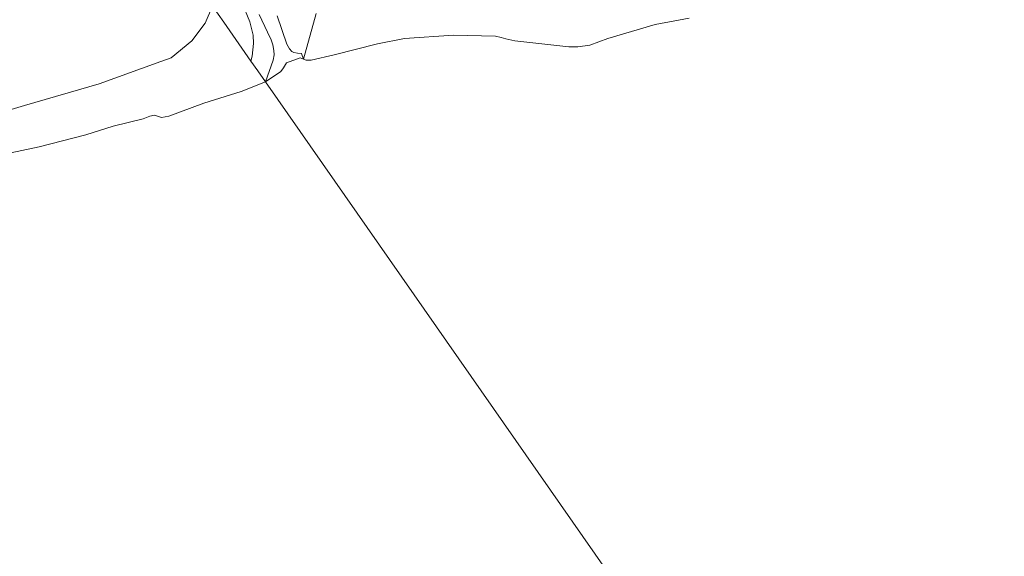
# Model space of a CAD drawing. Header units: metres. Extents: x 200176 to 205485, y 394066 to 399855.
# Tile 151 of 230: x 204090 to 204220, y 395666 to 395736. Entities that reach past the tile are written whole.
import ezdxf

# ---------------------------------------------------------------- set-up
doc = ezdxf.new("R2010")
doc.units = ezdxf.units.M
for name, color, linetype, lineweight in [('B-WE-GR-GRAS-GV', 60, 'Continuous', 13), ('B-WE-OG-WATER-GV', 130, 'Continuous', 18), ('B-WE-OG-WATER_SLOOT-GV', 120, 'Continuous', 18), ('B-WE-VH-VERHARDING_OPEN-GV', 252, 'Continuous', 18)]:
    doc.layers.add(name, color=color, linetype=linetype, lineweight=lineweight)

msp = doc.modelspace()

# ---------------------------------------------------------------- linework, layer by layer
at = {"layer": 'B-WE-GR-GRAS-GV', "flags": 128}
msp.add_lwpolyline([(204112.73, 395756.825), (204112.283, 395759.3), (204112.108, 395760.523), (204110.765, 395760.604), (204110.34, 395763.941), (204102.89, 395761.967), (204100.334, 395762.817), (204088.332, 395757.769), (204071.475, 395750.68), (204066.824, 395748.407), (204068.609, 395742.608), (204071.826, 395732.156), (204071.692, 395723.264), (204071.655, 395721.541), (204086.969, 395724.127), (204090.432, 395725.135), (204100.3, 395727.992), (204108.444, 395730.921), (204109.801, 395731.409), (204112.516, 395733.646), (204114.289, 395736.01), (204115.278, 395738.245)], dxfattribs=at)
at = {"layer": 'B-WE-OG-WATER-GV', "flags": 128}
for points in [[(204121.436, 395737.164), (204122.544, 395734.795), (204123.027, 395733.805), (204123.212, 395733.149), (204123.364, 395732.383), (204123.388, 395731.831), (204123.293, 395731.096), (204122.27, 395728.235), (204124.297, 395729.599), (204124.629, 395730.108), (204125.05, 395730.778), (204126.862, 395731.434), (204127.303, 395731.241), (204127.01, 395732.007), (204126.504, 395732.029), (204126.019, 395732.134), (204125.728, 395732.269), (204125.418, 395732.601), (204125.072, 395733.228), (204123.786, 395736.984)], [(204178.228, 395736.665), (204173.733, 395735.842), (204167.482, 395733.953), (204165.09, 395733.094), (204163.535, 395732.865), (204162.328, 395732.865), (204155.201, 395733.647), (204154.025, 395733.917), (204153.409, 395734.096), (204152.667, 395734.275), (204147.118, 395734.427), (204140.638, 395733.967), (204137.051, 395733.282), (204131.315, 395731.813), (204128.278, 395731.114), (204127.622, 395731.1), (204127.303, 395731.241), (204126.862, 395731.434), (204125.05, 395730.778), (204124.629, 395730.108), (204124.297, 395729.599), (204122.27, 395728.235), (204219.872, 395588.486)], [(204219.872, 395588.486), (204122.27, 395728.235), (204119.054, 395726.997), (204114.099, 395725.415), (204109.471, 395723.715), (204108.534, 395723.558), (204108.11, 395723.697), (204107.59, 395723.856), (204106.962, 395723.735), (204106.08, 395723.366), (204102.134, 395722.404), (204098.524, 395721.246), (204092.363, 395719.664), (204087.789, 395718.707)]]:
    msp.add_lwpolyline(points, dxfattribs=at)
at = {"layer": 'B-WE-OG-WATER_SLOOT-GV', "flags": 128}
for points in [[(204119.2, 395738.66), (204120.19, 395736.16), (204120.643, 395734.433), (204120.695, 395733.321), (204120.505, 395731.628), (204120.339, 395731), (204121.255, 395729.688), (204122.27, 395728.235), (204123.293, 395731.096), (204123.388, 395731.831), (204123.364, 395732.383), (204123.212, 395733.149), (204123.027, 395733.805), (204122.544, 395734.795), (204121.436, 395737.164)], [(204123.786, 395736.984), (204125.072, 395733.228), (204125.418, 395732.601), (204125.728, 395732.269), (204126.019, 395732.134), (204126.504, 395732.029), (204127.01, 395732.007), (204127.303, 395731.241), (204128.943, 395737.265)]]:
    msp.add_lwpolyline(points, dxfattribs=at)
at = {"layer": 'B-WE-VH-VERHARDING_OPEN-GV', "flags": 128}
for points in [[(204115.278, 395738.245), (204116.751, 395736.136), (204120.339, 395731), (204120.505, 395731.628), (204120.695, 395733.321), (204120.643, 395734.433), (204120.19, 395736.16), (204119.2, 395738.66), (204117.656, 395741.629)], [(204087.789, 395718.707), (204092.363, 395719.664), (204098.524, 395721.246), (204102.134, 395722.404), (204106.08, 395723.366), (204106.962, 395723.735), (204107.59, 395723.856), (204108.11, 395723.697), (204108.534, 395723.558), (204109.471, 395723.715), (204114.099, 395725.415), (204119.054, 395726.997), (204122.27, 395728.235), (204121.255, 395729.688), (204120.339, 395731), (204116.751, 395736.136), (204115.278, 395738.245), (204114.289, 395736.01), (204112.516, 395733.646), (204109.801, 395731.409), (204108.444, 395730.921), (204100.3, 395727.992), (204090.432, 395725.135), (204086.969, 395724.127)], [(204128.943, 395737.265), (204127.303, 395731.241), (204127.622, 395731.1), (204128.278, 395731.114), (204131.315, 395731.813), (204137.051, 395733.282), (204140.638, 395733.967), (204147.118, 395734.427), (204152.667, 395734.275), (204153.409, 395734.096), (204154.025, 395733.917), (204155.201, 395733.647), (204162.328, 395732.865), (204163.535, 395732.865), (204165.09, 395733.094), (204167.482, 395733.953), (204173.733, 395735.842), (204178.228, 395736.665)]]:
    msp.add_lwpolyline(points, dxfattribs=at)

doc.saveas('drawing.dxf')
